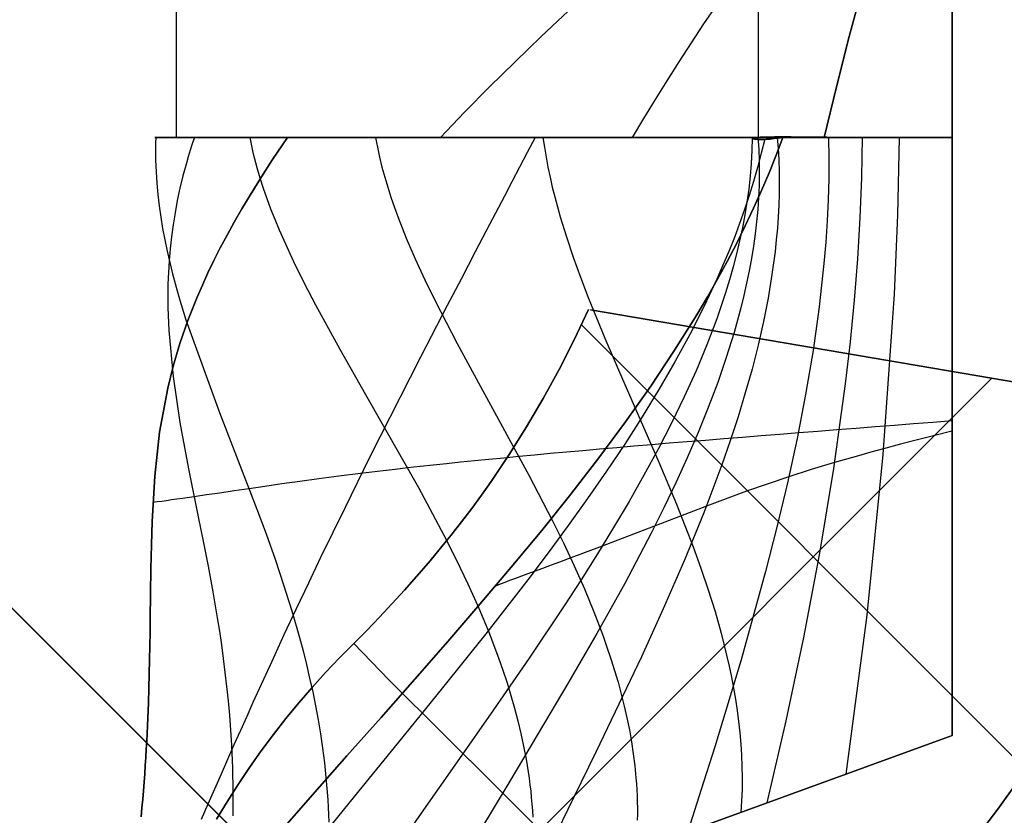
# Model space of a CAD drawing. Header units: millimetres. Extents: x -1030 to 192, y -442 to 180.
# Tile 5 of 256: x -1019.33 to -1016.86, y -417.38 to -415.39. Entities that reach past the tile are written whole.
import ezdxf

# ---------------------------------------------------------------- set-up
doc = ezdxf.new("R2010")
doc.units = ezdxf.units.MM
doc.header["$MEASUREMENT"] = 0
doc.layers.add('OVIDIO 120x60x72h', color=7, linetype='Continuous')

msp = doc.modelspace()

# ---------------------------------------------------------------- linework, layer by layer
at = {"layer": 'OVIDIO 120x60x72h'}
for points in [[(-1018.9396, -131.0046), (-1018.9396, -415.684)], [(-1017.4798, -131.0046), (-1017.4798, -415.6842)], [(-1016.9931, -131.0046), (-1016.9931, -415.684)], [(-1016.9931, -415.684), (-1016.9931, -131.0046)], [(-995.8984, -440.3181), (-1028.4247, -407.7919)], [(-1028.4247, -407.7919), (-995.8984, -440.3181)], [(-1001.3785, -434.838), (-1022.9446, -413.2719)], [(-1016.9931, -417.184), (-1016.9931, -415.684)], [(-1016.9931, -415.684), (-1016.9931, -417.184)], [(-1016.807, -417.2707), (-1017.9232, -416.1545)], [(-1016.8928, -416.2883), (-1018.0257, -417.4212)], [(-1016.9931, -417.184), (-1019.1115, -417.9551)], [(-1019.1115, -417.9551), (-1016.9931, -417.184)]]:
    msp.add_lwpolyline(points, dxfattribs=at)
at = {"layer": 'OVIDIO 120x60x72h', "extrusion": (1, 0, 0)}
for points in [[(-131.0046, 755.5783), (-415.684, 755.5783)], [(-415.684, 755.5783), (-131.0046, 755.5783)], [(-415.684, 755.5783), (-417.184, 755.5783)], [(-417.184, 755.5783), (-415.684, 755.5783)]]:
    msp.add_lwpolyline(points, dxfattribs=at)
at = {"layer": 'OVIDIO 120x60x72h', "extrusion": (0.881208, -0.265507, 0.391124)}
for points in [[(-647.4306, 970.5539), (-693.0503, 1029.7741)], [(-693.0503, 1029.7741), (-647.4306, 970.5539)]]:
    msp.add_lwpolyline(points, dxfattribs=at)
at = {"layer": 'OVIDIO 120x60x72h', "extrusion": (0.881185, -0.265561, 0.391139)}
for points in [[(-693.8279, 1029.2328), (-647.5076, 969.1146)], [(-647.5076, 969.1146), (-693.8279, 1029.2328)]]:
    msp.add_lwpolyline(points, dxfattribs=at)
at = {"layer": 'OVIDIO 120x60x72h', "extrusion": (0.000231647, 0.999885, 0.015188)}
for points in [[(1029.3823, 41.7442), (1018.3979, 761.8413)], [(1018.3979, 761.8413), (1029.3823, 41.7442)]]:
    msp.add_lwpolyline(points, dxfattribs=at)
at = {"layer": 'OVIDIO 120x60x72h', "extrusion": (-0.703976, 0.709897, 0.021523)}
for points in [[(1016.7974, 746.3661), (1016.8806, 28.6228), (1016.8893, 26.1756)], [(1016.8893, 26.1756), (1016.8806, 28.6228), (1016.7974, 746.3661)]]:
    msp.add_lwpolyline(points, dxfattribs=at)
at = {"layer": 'OVIDIO 120x60x72h', "extrusion": (0.000231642, 0.999884, 0.015217)}
for points in [[(1019.0141, 761.8683), (1029.9769, 41.778)], [(1017.5141, 761.8513), (1028.477, 41.7542)]]:
    msp.add_lwpolyline(points, dxfattribs=at)
at = {"layer": 'OVIDIO 120x60x72h', "extrusion": (0.999884, 0.000231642, -0.015217)}
for points in [[(-418.5163, 740.0064), (-407.5536, 19.9231)], [(-407.5536, 19.9231), (-418.5163, 740.0064)], [(-408.614, 19.9069), (-419.5767, 739.9903)], [(-419.5767, 739.9903), (-408.614, 19.9069)]]:
    msp.add_lwpolyline(points, dxfattribs=at)
at = {"layer": 'OVIDIO 120x60x72h', "extrusion": (0.881271, -0.26535, 0.391089)}
for points in [[(-691.9212, 1029.666), (-689.8059, 1026.9185)], [(-689.8059, 1026.9185), (-691.9212, 1029.666)]]:
    msp.add_lwpolyline(points, dxfattribs=at)
at = {"layer": 'OVIDIO 120x60x72h', "extrusion": (0.881275, -0.265352, 0.39108)}
msp.add_lwpolyline([(-689.8966, 1026.8444), (-691.8224, 1029.3458)], dxfattribs=at)
at = {"layer": 'OVIDIO 120x60x72h', "extrusion": (-0.276068, 0.12261, 0.953286)}
msp.add_lwpolyline([(792.345, -496.0767), (792.345, -497.5767)], dxfattribs=at)
at = {"layer": 'OVIDIO 120x60x72h', "extrusion": (-1.14478e-05, 1, -7.74097e-06)}
for points in [[(1018.6651, 753.9703), (1017.4225, 754.8105)], [(1017.4225, 754.8105), (1018.6651, 753.9703)]]:
    msp.add_lwpolyline(points, dxfattribs=at)
at = {"layer": 'OVIDIO 120x60x72h', "extrusion": (0, 1, 0)}
for points in [[(1018.2768, 753.5446), (1018.3042, 753.5679), (1018.3312, 753.5918), (1018.3577, 753.6162), (1018.3839, 753.641), (1018.4096, 753.6664), (1018.4349, 753.6922), (1018.4597, 753.7185), (1018.4841, 753.7452), (1018.5079, 753.7724), (1018.5313, 753.8), (1018.5541, 753.828), (1018.5764, 753.8563), (1018.5982, 753.8851), (1018.6195, 753.9142), (1018.6402, 753.9437), (1018.6603, 753.9735)], [(1018.6603, 753.9735), (1018.6402, 753.9437), (1018.6195, 753.9142), (1018.5982, 753.8851), (1018.5764, 753.8563), (1018.5541, 753.828), (1018.5313, 753.8), (1018.5079, 753.7724), (1018.4841, 753.7452), (1018.4597, 753.7185), (1018.4349, 753.6922), (1018.4096, 753.6664), (1018.3839, 753.641), (1018.3577, 753.6162), (1018.3312, 753.5918), (1018.3042, 753.5679), (1018.2768, 753.5446)], [(1018.3499, 753.6089), (1017.9158, 754.477)], [(1017.3141, 754.6949), (1018.2768, 753.5446)], [(1018.2768, 753.5446), (1017.3141, 754.6949)], [(1017.7756, 754.1435), (1018.1398, 754.3256)]]:
    msp.add_lwpolyline(points, dxfattribs=at)
at = {"layer": 'OVIDIO 120x60x72h', "extrusion": (8.62884e-05, 1, -9.90808e-05)}
for points in [[(1017.3819, 754.7726), (1017.3766, 754.7642), (1017.3711, 754.756), (1017.3654, 754.7479), (1017.3596, 754.7399), (1017.3536, 754.732), (1017.3475, 754.7242), (1017.3412, 754.7165), (1017.3348, 754.709), (1017.3282, 754.7016), (1017.3214, 754.6943), (1017.3145, 754.6872), (1017.3075, 754.6802), (1017.3004, 754.6733), (1017.2931, 754.6666), (1017.2857, 754.6601), (1017.2782, 754.6537)], [(1017.2782, 754.6537), (1017.2857, 754.6601), (1017.2931, 754.6666), (1017.3004, 754.6733), (1017.3075, 754.6802), (1017.3145, 754.6872), (1017.3214, 754.6943), (1017.3282, 754.7016), (1017.3348, 754.709), (1017.3412, 754.7165), (1017.3475, 754.7242), (1017.3536, 754.732), (1017.3596, 754.7399), (1017.3654, 754.7479), (1017.3711, 754.756), (1017.3766, 754.7642), (1017.3819, 754.7726)]]:
    msp.add_lwpolyline(points, dxfattribs=at)
at = {"layer": 'OVIDIO 120x60x72h', "extrusion": (-6.90177e-06, 1.1773e-06, 1)}
for points in [[(-1017.9003, -416.1164), (-1016.2998, -416.3894)], [(-1016.2998, -416.3894), (-1017.9003, -416.1164)]]:
    msp.add_lwpolyline(points, dxfattribs=at)
at = {"layer": 'OVIDIO 120x60x72h', "extrusion": (0.161494, 0.982777, -0.089824)}
msp.add_lwpolyline([(937.9559, 701.0146), (937.0926, 700.5427)], dxfattribs=at)
at = {"layer": 'OVIDIO 120x60x72h', "extrusion": (0.015219, -0.015219, 0.999768)}
msp.add_lwpolyline([(-1029.9083, -405.6737), (-1028.8476, -406.734)], dxfattribs=at)
at = {"layer": 'OVIDIO 120x60x72h', "extrusion": (-1.59187e-08, 0, 1)}
for points in [[(-1019.1111, -417.955), (-1016.9931, -417.184)], [(-1016.9931, -417.184), (-1019.1111, -417.955)]]:
    msp.add_lwpolyline(points, dxfattribs=at)
at = {"layer": 'OVIDIO 120x60x72h'}
for points in [[(-1018.2768, -415.684, 753.5446), (-1018.2162, -415.6208, 753.4959), (-1018.1538, -415.5575, 753.4495), (-1018.0896, -415.4943, 753.4057), (-1018.0238, -415.431, 753.3643), (-1017.9564, -415.3677, 753.3256), (-1017.8876, -415.3045, 753.2894)], [(-1017.8876, -415.3045, 753.2894), (-1017.9564, -415.3677, 753.3256), (-1018.0238, -415.431, 753.3643), (-1018.0896, -415.4943, 753.4057), (-1018.1538, -415.5575, 753.4495), (-1018.2162, -415.6208, 753.4959), (-1018.2768, -415.684, 753.5446)], [(-1017.5522, -415.3045, 753.9603), (-1017.5845, -415.3519, 753.9771), (-1017.6164, -415.3994, 753.9948), (-1017.6477, -415.4468, 754.0134), (-1017.6784, -415.4943, 754.0329), (-1017.7086, -415.5417, 754.0533), (-1017.7382, -415.5891, 754.0746), (-1017.7671, -415.6366, 754.0967), (-1017.7954, -415.684, 754.1197)], [(-1017.2167, -415.3045, 754.6311), (-1017.2508, -415.431, 754.6498), (-1017.2833, -415.5575, 754.6711), (-1017.3141, -415.684, 754.6949)], [(-1017.3141, -415.684, 754.6949), (-1017.2833, -415.5575, 754.6711), (-1017.2508, -415.431, 754.6498), (-1017.2167, -415.3045, 754.6311)], [(-1019.0278, -417.3882, 756.8963), (-1019.0258, -417.3661, 756.8804), (-1019.0239, -417.3443, 756.8638), (-1019.0222, -417.3227, 756.8466), (-1019.0206, -417.3015, 756.8289), (-1019.019, -417.2805, 756.8106), (-1019.0176, -417.2597, 756.7918), (-1019.0163, -417.2393, 756.7725), (-1019.0151, -417.219, 756.7526), (-1019.014, -417.1991, 756.7322), (-1019.013, -417.1793, 756.7113), (-1019.0112, -417.1406, 756.6681), (-1019.0096, -417.1027, 756.623), (-1019.0084, -417.0657, 756.5761), (-1019.0074, -417.0296, 756.5274), (-1019.0065, -416.9943, 756.4772), (-1019.0059, -416.9597, 756.4254), (-1019.0053, -416.9258, 756.3721), (-1019.0049, -416.8926, 756.3175), (-1019.0041, -416.8282, 756.2044), (-1019.0033, -416.766, 756.0869), (-1019.0021, -416.7057, 755.9655), (-1019.0003, -416.6471, 755.841), (-1018.9938, -416.5337, 755.5853), (-1018.9814, -416.4232, 755.3251), (-1018.9611, -416.3132, 755.066), (-1018.9471, -416.2576, 754.9384), (-1018.9304, -416.2011, 754.8131), (-1018.9105, -416.1436, 754.6908), (-1018.8993, -416.1143, 754.6309), (-1018.8872, -416.0847, 754.5721), (-1018.8742, -416.0546, 754.5143), (-1018.8602, -416.024, 754.4576), (-1018.8453, -415.9929, 754.4023), (-1018.8293, -415.9613, 754.3482), (-1018.8123, -415.9291, 754.2955), (-1018.7941, -415.8963, 754.2444), (-1018.7749, -415.8628, 754.1948), (-1018.7544, -415.8286, 754.1469), (-1018.7438, -415.8112, 754.1236), (-1018.7328, -415.7936, 754.1007), (-1018.7215, -415.7759, 754.0783), (-1018.7099, -415.7579, 754.0564), (-1018.698, -415.7398, 754.0349), (-1018.6858, -415.7214, 754.014), (-1018.6732, -415.7028, 753.9935), (-1018.6603, -415.684, 753.9735)], [(-1018.6603, -415.684, 753.9735), (-1018.6732, -415.7028, 753.9935), (-1018.6858, -415.7214, 754.014), (-1018.698, -415.7398, 754.0349), (-1018.7099, -415.7579, 754.0564), (-1018.7215, -415.7759, 754.0783), (-1018.7328, -415.7936, 754.1007), (-1018.7438, -415.8112, 754.1236), (-1018.7544, -415.8286, 754.1469), (-1018.7749, -415.8628, 754.1948), (-1018.7941, -415.8963, 754.2444), (-1018.8123, -415.9291, 754.2955), (-1018.8293, -415.9613, 754.3482), (-1018.8453, -415.9929, 754.4023), (-1018.8602, -416.024, 754.4576), (-1018.8742, -416.0546, 754.5143), (-1018.8872, -416.0847, 754.5721), (-1018.8993, -416.1143, 754.6309), (-1018.9105, -416.1436, 754.6908), (-1018.9304, -416.2011, 754.8131), (-1018.9471, -416.2576, 754.9384), (-1018.9611, -416.3132, 755.066), (-1018.9814, -416.4232, 755.3251), (-1018.9938, -416.5337, 755.5853), (-1019.0003, -416.6471, 755.841), (-1019.0021, -416.7057, 755.9655), (-1019.0033, -416.766, 756.0869), (-1019.0041, -416.8282, 756.2044), (-1019.0049, -416.8926, 756.3175), (-1019.0053, -416.9258, 756.3721), (-1019.0059, -416.9597, 756.4254), (-1019.0065, -416.9943, 756.4772), (-1019.0074, -417.0296, 756.5274), (-1019.0084, -417.0657, 756.5761), (-1019.0096, -417.1027, 756.623), (-1019.0112, -417.1406, 756.6681), (-1019.013, -417.1793, 756.7113), (-1019.014, -417.1991, 756.7322), (-1019.0151, -417.219, 756.7526), (-1019.0163, -417.2393, 756.7725), (-1019.0176, -417.2597, 756.7918), (-1019.019, -417.2805, 756.8106), (-1019.0206, -417.3015, 756.8289), (-1019.0222, -417.3227, 756.8466), (-1019.0239, -417.3443, 756.8638), (-1019.0258, -417.3661, 756.8804), (-1019.0278, -417.3882, 756.8963)], [(-1018.6603, -415.684, 753.9735), (-1018.68, -415.684, 754.0038), (-1018.6992, -415.684, 754.0345), (-1018.7178, -415.684, 754.0656), (-1018.7359, -415.684, 754.0972), (-1018.7535, -415.684, 754.1291), (-1018.7706, -415.684, 754.1613), (-1018.787, -415.684, 754.194), (-1018.8029, -415.684, 754.227), (-1018.8182, -415.684, 754.2603), (-1018.8329, -415.684, 754.2939), (-1018.847, -415.684, 754.3279), (-1018.8605, -415.684, 754.3621), (-1018.8734, -415.684, 754.3965), (-1018.8856, -415.684, 754.4313), (-1018.8972, -415.684, 754.4662), (-1018.9081, -415.684, 754.5014), (-1018.9184, -415.684, 754.5368), (-1018.9281, -415.684, 754.5723), (-1018.9371, -415.684, 754.608), (-1018.9454, -415.684, 754.6439), (-1018.953, -415.684, 754.6798), (-1018.96, -415.684, 754.7159), (-1018.9664, -415.684, 754.7521), (-1018.972, -415.684, 754.7883), (-1018.977, -415.684, 754.8246), (-1018.9813, -415.684, 754.8609), (-1018.9849, -415.684, 754.8972), (-1018.9879, -415.684, 754.9335), (-1018.9902, -415.684, 754.9698), (-1018.9918, -415.684, 755.006), (-1018.9928, -415.684, 755.0422), (-1018.9931, -415.684, 755.0783), (-1018.9926, -415.684, 755.1227), (-1018.9912, -415.684, 755.1675), (-1018.9886, -415.684, 755.2126), (-1018.9851, -415.684, 755.258), (-1018.9804, -415.684, 755.3037), (-1018.9746, -415.684, 755.3497), (-1018.9678, -415.684, 755.3959), (-1018.9598, -415.684, 755.4422), (-1018.9506, -415.684, 755.4887), (-1018.9402, -415.684, 755.5353), (-1018.9287, -415.684, 755.582), (-1018.9159, -415.684, 755.6286), (-1018.902, -415.684, 755.6752), (-1018.8868, -415.684, 755.7218), (-1018.8704, -415.684, 755.7682), (-1018.8527, -415.684, 755.8145), (-1018.8338, -415.684, 755.8605), (-1018.8137, -415.684, 755.9063), (-1018.7923, -415.684, 755.9518), (-1018.7697, -415.684, 755.9969), (-1018.7459, -415.684, 756.0416), (-1018.7208, -415.684, 756.0858), (-1018.6946, -415.684, 756.1296), (-1018.6671, -415.684, 756.1727), (-1018.6385, -415.684, 756.2153), (-1018.6088, -415.684, 756.2572), (-1018.5779, -415.684, 756.2984), (-1018.5458, -415.684, 756.3389), (-1018.5128, -415.684, 756.3786), (-1018.4786, -415.684, 756.4174), (-1018.4435, -415.684, 756.4554), (-1018.4074, -415.684, 756.4925), (-1018.3703, -415.684, 756.5286), (-1018.3323, -415.684, 756.5638), (-1018.2934, -415.684, 756.5979), (-1018.2537, -415.684, 756.631), (-1018.2133, -415.684, 756.663), (-1018.172, -415.684, 756.6939), (-1018.1301, -415.684, 756.7237), (-1018.0876, -415.684, 756.7523), (-1018.0444, -415.684, 756.7797), (-1018.0007, -415.684, 756.806), (-1017.9564, -415.684, 756.831), (-1017.9117, -415.684, 756.8549), (-1017.8666, -415.684, 756.8775), (-1017.8212, -415.684, 756.8988), (-1017.7754, -415.684, 756.919), (-1017.7293, -415.684, 756.9379), (-1017.6831, -415.684, 756.9555), (-1017.6366, -415.684, 756.972), (-1017.5901, -415.684, 756.9871), (-1017.5435, -415.684, 757.0011), (-1017.4968, -415.684, 757.0138), (-1017.4502, -415.684, 757.0254), (-1017.4036, -415.684, 757.0357), (-1017.3571, -415.684, 757.0449), (-1017.3107, -415.684, 757.0529), (-1017.2645, -415.684, 757.0598), (-1017.2186, -415.684, 757.0656), (-1017.1729, -415.684, 757.0702), (-1017.1274, -415.684, 757.0738), (-1017.0823, -415.684, 757.0763), (-1017.0375, -415.684, 757.0778), (-1016.9931, -415.684, 757.0783)], [(-1018.991, -415.684, 754.9859), (-1018.9915, -415.6984, 754.9984), (-1018.9917, -415.7127, 755.0113), (-1018.9917, -415.7271, 755.0246), (-1018.9915, -415.7414, 755.0382), (-1018.9905, -415.77, 755.0664), (-1018.9887, -415.7986, 755.096), (-1018.9861, -415.8271, 755.1269), (-1018.9828, -415.8556, 755.1591), (-1018.9788, -415.8841, 755.1923), (-1018.9741, -415.9126, 755.2267), (-1018.9627, -415.9695, 755.2986), (-1018.949, -416.0266, 755.3742), (-1018.9332, -416.0838, 755.453), (-1018.9156, -416.1412, 755.5346), (-1018.8315, -416.3743, 755.879), (-1018.7376, -416.6163, 756.2292), (-1018.7144, -416.6787, 756.3141), (-1018.6919, -416.7421, 756.397), (-1018.6703, -416.8064, 756.4774), (-1018.6497, -416.8717, 756.5549), (-1018.6306, -416.9382, 756.6288), (-1018.6216, -416.9718, 756.6644), (-1018.6131, -417.0058, 756.6989), (-1018.605, -417.0401, 756.7323), (-1018.5974, -417.0747, 756.7645), (-1018.5904, -417.1096, 756.7955), (-1018.5839, -417.1449, 756.8253), (-1018.578, -417.1805, 756.8537), (-1018.5727, -417.2164, 756.8807), (-1018.5681, -417.2528, 756.9062), (-1018.5661, -417.2711, 756.9184), (-1018.5642, -417.2895, 756.9302), (-1018.5625, -417.308, 756.9417), (-1018.561, -417.3266, 756.9527), (-1018.5596, -417.3453, 756.9633), (-1018.5585, -417.3641, 756.9735), (-1018.5576, -417.3829, 756.9833), (-1018.5568, -417.4019, 756.9926)], [(-1016.9931, -415.684, 757.0783), (-1017.0268, -415.684, 757.078), (-1017.0605, -415.684, 757.0771), (-1017.0941, -415.684, 757.0756), (-1017.1276, -415.684, 757.0734), (-1017.1611, -415.684, 757.0707), (-1017.1946, -415.684, 757.0674), (-1017.228, -415.684, 757.0635), (-1017.2613, -415.684, 757.059), (-1017.3276, -415.684, 757.0483), (-1017.3936, -415.684, 757.0353), (-1017.459, -415.684, 757.0201), (-1017.5239, -415.684, 757.0027), (-1017.5883, -415.684, 756.9831), (-1017.6519, -415.684, 756.9614), (-1017.7149, -415.684, 756.9377), (-1017.777, -415.684, 756.9118), (-1017.8383, -415.684, 756.884), (-1017.8987, -415.684, 756.8542), (-1017.9581, -415.684, 756.8225), (-1018.0164, -415.684, 756.7889), (-1018.0737, -415.684, 756.7534), (-1018.1297, -415.684, 756.7161), (-1018.1846, -415.684, 756.677), (-1018.2381, -415.684, 756.6362), (-1018.2902, -415.684, 756.5937), (-1018.3409, -415.684, 756.5495), (-1018.3901, -415.684, 756.5037), (-1018.4378, -415.684, 756.4563), (-1018.4838, -415.684, 756.4073), (-1018.5282, -415.684, 756.3569), (-1018.5708, -415.684, 756.3049), (-1018.6115, -415.684, 756.2516), (-1018.6312, -415.684, 756.2244), (-1018.6504, -415.684, 756.1968), (-1018.6692, -415.684, 756.1689), (-1018.6874, -415.684, 756.1407), (-1018.7051, -415.684, 756.1121), (-1018.7223, -415.684, 756.0832), (-1018.739, -415.684, 756.054), (-1018.7552, -415.684, 756.0245), (-1018.7708, -415.684, 755.9947), (-1018.7859, -415.684, 755.9646), (-1018.8004, -415.684, 755.9342), (-1018.8144, -415.684, 755.9037), (-1018.8278, -415.684, 755.8729), (-1018.8407, -415.684, 755.8418), (-1018.8648, -415.684, 755.7791), (-1018.8867, -415.684, 755.7156), (-1018.9064, -415.684, 755.6514), (-1018.9239, -415.684, 755.5865), (-1018.9393, -415.684, 755.5211), (-1018.9525, -415.684, 755.4552), (-1018.9635, -415.684, 755.3889), (-1018.9723, -415.684, 755.3222), (-1018.9789, -415.684, 755.2552), (-1018.9834, -415.684, 755.1881), (-1018.9857, -415.684, 755.1208), (-1018.9858, -415.684, 755.0535), (-1018.9838, -415.684, 754.9862), (-1018.9797, -415.684, 754.919), (-1018.9733, -415.684, 754.852), (-1018.9649, -415.684, 754.7852), (-1018.9542, -415.684, 754.7188), (-1018.9415, -415.684, 754.6527), (-1018.9266, -415.684, 754.5871), (-1018.9095, -415.684, 754.5221), (-1018.8903, -415.684, 754.4577), (-1018.869, -415.684, 754.394), (-1018.8456, -415.684, 754.331), (-1018.82, -415.684, 754.2689), (-1018.7923, -415.684, 754.2077), (-1018.7777, -415.684, 754.1775), (-1018.7625, -415.684, 754.1475), (-1018.7468, -415.684, 754.1178), (-1018.7305, -415.684, 754.0883), (-1018.7138, -415.684, 754.0592), (-1018.6965, -415.684, 754.0303), (-1018.6787, -415.684, 754.0018), (-1018.6603, -415.684, 753.9735)], [(-1018.8943, -415.684, 754.4573), (-1018.8997, -415.7003, 754.4744), (-1018.9048, -415.7164, 754.492), (-1018.9097, -415.7324, 754.5099), (-1018.9143, -415.7484, 754.5283), (-1018.9229, -415.78, 754.5662), (-1018.9304, -415.8113, 754.6057), (-1018.9371, -415.8423, 754.6465), (-1018.9428, -415.873, 754.6888), (-1018.9477, -415.9034, 754.7323), (-1018.9518, -415.9336, 754.7771), (-1018.9551, -415.9635, 754.823), (-1018.9576, -415.9932, 754.8701), (-1018.9605, -416.0521, 754.9671), (-1018.9607, -416.1104, 755.0677), (-1018.9585, -416.1683, 755.1712), (-1018.9478, -416.2834, 755.3849), (-1018.9306, -416.3988, 755.6037), (-1018.9089, -416.5157, 755.823), (-1018.8847, -416.6356, 756.0384), (-1018.8723, -416.6971, 756.1432), (-1018.86, -416.7597, 756.2453), (-1018.8481, -416.8238, 756.3442), (-1018.8369, -416.8894, 756.4393), (-1018.8316, -416.9229, 756.4852), (-1018.8266, -416.9568, 756.53), (-1018.8219, -416.9911, 756.5735), (-1018.8175, -417.026, 756.6157), (-1018.8134, -417.0614, 756.6566), (-1018.8097, -417.0973, 756.696), (-1018.8065, -417.1337, 756.7339), (-1018.8037, -417.1708, 756.7702), (-1018.8014, -417.2084, 756.8049), (-1018.8004, -417.2275, 756.8216), (-1018.7996, -417.2467, 756.8378), (-1018.7989, -417.266, 756.8536), (-1018.7984, -417.2856, 756.869), (-1018.7979, -417.3053, 756.8839), (-1018.7977, -417.3251, 756.8983), (-1018.7976, -417.3451, 756.9122), (-1018.7976, -417.3653, 756.9256), (-1018.7978, -417.3857, 756.9385)], [(-1018.0392, -415.684, 754.3936), (-1018.0589, -415.7216, 754.4247), (-1018.0783, -415.7586, 754.4567), (-1018.0975, -415.7952, 754.4895), (-1018.1164, -415.8313, 754.523), (-1018.1536, -415.9022, 754.5924), (-1018.1898, -415.9714, 754.6644), (-1018.2251, -416.0392, 754.7386), (-1018.2597, -416.1057, 754.8148), (-1018.3267, -416.2354, 754.9715), (-1018.4545, -416.4872, 755.2928), (-1018.5163, -416.612, 755.4517), (-1018.5775, -416.738, 755.6058), (-1018.6081, -416.8018, 755.6801), (-1018.6387, -416.8665, 755.7522), (-1018.6694, -416.9321, 755.8216), (-1018.7003, -416.9989, 755.8881), (-1018.7159, -417.0328, 755.9202), (-1018.7315, -417.067, 755.9513), (-1018.7472, -417.1017, 755.9816), (-1018.763, -417.1367, 756.0109), (-1018.7789, -417.1721, 756.0391), (-1018.7949, -417.208, 756.0664), (-1018.811, -417.2444, 756.0925), (-1018.8273, -417.2812, 756.1175), (-1018.8437, -417.3186, 756.1414), (-1018.8602, -417.3564, 756.164), (-1018.8769, -417.3949, 756.1853)], [(-1018.7552, -415.684, 756.0245), (-1018.7527, -415.6965, 756.029), (-1018.7501, -415.7091, 756.0337), (-1018.7472, -415.7217, 756.0387), (-1018.7441, -415.7343, 756.0439), (-1018.7408, -415.747, 756.0493), (-1018.7373, -415.7597, 756.055), (-1018.7298, -415.7853, 756.067), (-1018.7215, -415.811, 756.0798), (-1018.7125, -415.8369, 756.0935), (-1018.7029, -415.8629, 756.108), (-1018.6926, -415.8891, 756.1232), (-1018.6816, -415.9155, 756.1391), (-1018.6701, -415.942, 756.1557), (-1018.6454, -415.9955, 756.1908), (-1018.6188, -416.0496, 756.2282), (-1018.5904, -416.1043, 756.2677), (-1018.5296, -416.2154, 756.3514), (-1018.4649, -416.3288, 756.4397), (-1018.3322, -416.5621, 756.6212), (-1018.2682, -416.6819, 756.7098), (-1018.2377, -416.7424, 756.7526), (-1018.2084, -416.8035, 756.7939), (-1018.1808, -416.865, 756.8336), (-1018.1549, -416.927, 756.8714), (-1018.1428, -416.9582, 756.8894), (-1018.1312, -416.9895, 756.9069), (-1018.1202, -417.0208, 756.9237), (-1018.1097, -417.0523, 756.9398), (-1018.1, -417.0839, 756.9553), (-1018.0909, -417.1156, 756.97), (-1018.0825, -417.1474, 756.9839), (-1018.0748, -417.1793, 756.997), (-1018.068, -417.2113, 757.0093), (-1018.0619, -417.2434, 757.0207), (-1018.0592, -417.2595, 757.026), (-1018.0566, -417.2756, 757.0311), (-1018.0543, -417.2917, 757.036), (-1018.0523, -417.3079, 757.0407), (-1018.0504, -417.324, 757.045), (-1018.0488, -417.3402, 757.0492), (-1018.0474, -417.3565, 757.0531), (-1018.0462, -417.3727, 757.0567), (-1018.0453, -417.389, 757.0601)], [(-1018.6848, -417.4325, 755.5334), (-1018.5978, -417.3333, 755.5146), (-1018.5113, -417.2354, 755.4929), (-1018.4256, -417.1388, 755.4685), (-1018.3412, -417.0433, 755.4415), (-1018.2585, -416.9488, 755.4121), (-1018.1777, -416.8552, 755.3804), (-1018.099, -416.7624, 755.3465), (-1018.0228, -416.6703, 755.3105), (-1017.9494, -416.5789, 755.2726), (-1017.8791, -416.4881, 755.2329), (-1017.8121, -416.3977, 755.1916), (-1017.7487, -416.3078, 755.1487), (-1017.6891, -416.2181, 755.1044), (-1017.6334, -416.1287, 755.0587), (-1017.607, -416.0841, 755.0354), (-1017.5817, -416.0396, 755.0118), (-1017.5574, -415.9951, 754.9879), (-1017.5341, -415.9506, 754.9638), (-1017.512, -415.9061, 754.9393), (-1017.4909, -415.8617, 754.9147), (-1017.4709, -415.8173, 754.8898), (-1017.4521, -415.7728, 754.8646), (-1017.4343, -415.7284, 754.8393), (-1017.4178, -415.684, 754.8138)], [(-1017.4178, -415.684, 754.8138), (-1017.4343, -415.7284, 754.8393), (-1017.4521, -415.7728, 754.8646), (-1017.4709, -415.8173, 754.8898), (-1017.4909, -415.8617, 754.9147), (-1017.512, -415.9061, 754.9393), (-1017.5341, -415.9506, 754.9638), (-1017.5574, -415.9951, 754.9879), (-1017.5817, -416.0396, 755.0118), (-1017.607, -416.0841, 755.0354), (-1017.6334, -416.1287, 755.0587), (-1017.6891, -416.2181, 755.1044), (-1017.7487, -416.3078, 755.1487), (-1017.8121, -416.3977, 755.1916), (-1017.8791, -416.4881, 755.2329), (-1017.9494, -416.5789, 755.2726), (-1018.0228, -416.6703, 755.3105), (-1018.099, -416.7624, 755.3465), (-1018.1777, -416.8552, 755.3804), (-1018.2585, -416.9488, 755.4121), (-1018.3412, -417.0433, 755.4415), (-1018.4256, -417.1388, 755.4685), (-1018.5113, -417.2354, 755.4929), (-1018.5978, -417.3333, 755.5146), (-1018.6848, -417.4325, 755.5334)], [(-1017.4632, -415.6882, 754.9045), (-1017.4717, -415.7237, 754.9253), (-1017.4809, -415.7591, 754.9458), (-1017.491, -415.7944, 754.9659), (-1017.5019, -415.8296, 754.9857), (-1017.5135, -415.8648, 755.0052), (-1017.526, -415.8999, 755.0243), (-1017.5392, -415.9349, 755.0432), (-1017.5531, -415.9699, 755.0617), (-1017.5678, -416.0047, 755.0799), (-1017.5831, -416.0396, 755.0977), (-1017.6158, -416.109, 755.1325), (-1017.651, -416.1783, 755.166), (-1017.6887, -416.2473, 755.1982), (-1017.7285, -416.3161, 755.2291), (-1017.7705, -416.3847, 755.2587), (-1017.8144, -416.4532, 755.287), (-1017.8601, -416.5216, 755.3139), (-1017.9074, -416.5898, 755.3396), (-1017.9563, -416.6579, 755.364), (-1018.0064, -416.7259, 755.3871), (-1018.0577, -416.7938, 755.4089), (-1018.1101, -416.8617, 755.4293), (-1018.1633, -416.9295, 755.4485), (-1018.2718, -417.0651, 755.4829), (-1018.382, -417.2007, 755.512), (-1018.4927, -417.3364, 755.5358), (-1018.6025, -417.4725, 755.5544)], [(-1018.4397, -415.684, 756.4595), (-1018.4374, -415.6964, 756.4618), (-1018.435, -415.7088, 756.4642), (-1018.4296, -415.7336, 756.4696), (-1018.4235, -415.7586, 756.4755), (-1018.4167, -415.7837, 756.4821), (-1018.4092, -415.8089, 756.4891), (-1018.401, -415.8343, 756.4967), (-1018.3923, -415.8597, 756.5048), (-1018.3829, -415.8853, 756.5133), (-1018.373, -415.9109, 756.5223), (-1018.3626, -415.9367, 756.5318), (-1018.3402, -415.9886, 756.5518), (-1018.316, -416.041, 756.5734), (-1018.2903, -416.0938, 756.5962), (-1018.2351, -416.2006, 756.6451), (-1018.1762, -416.3091, 756.697), (-1018.0551, -416.5309, 756.8045), (-1017.9963, -416.644, 756.8573), (-1017.9682, -416.7011, 756.8828), (-1017.9412, -416.7586, 756.9075), (-1017.9156, -416.8164, 756.9313), (-1017.8915, -416.8745, 756.9539), (-1017.8693, -416.933, 756.9752), (-1017.8589, -416.9624, 756.9853), (-1017.849, -416.9918, 756.995), (-1017.8398, -417.0213, 757.0042), (-1017.8311, -417.0509, 757.0131), (-1017.823, -417.0806, 757.0214), (-1017.8156, -417.1104, 757.0293), (-1017.8089, -417.1402, 757.0367), (-1017.8028, -417.1701, 757.0436), (-1017.7975, -417.2001, 757.0499), (-1017.793, -417.2301, 757.0556), (-1017.7892, -417.2603, 757.0607), (-1017.7863, -417.2905, 757.0653), (-1017.7851, -417.3056, 757.0673), (-1017.7842, -417.3207, 757.0692), (-1017.7835, -417.3359, 757.0709), (-1017.783, -417.3511, 757.0724), (-1017.7827, -417.3663, 757.0738), (-1017.7827, -417.3815, 757.0749), (-1017.7829, -417.3967, 757.076)], [(-1017.4942, -415.6847, 755.0657), (-1017.4951, -415.7169, 755.081), (-1017.4969, -415.7491, 755.0961), (-1017.4996, -415.7814, 755.111), (-1017.5032, -415.8137, 755.1257), (-1017.5077, -415.8461, 755.1401), (-1017.513, -415.8784, 755.1544), (-1017.5191, -415.9109, 755.1684), (-1017.5261, -415.9433, 755.1822), (-1017.5338, -415.9758, 755.1958), (-1017.5423, -416.0084, 755.2091), (-1017.5515, -416.0409, 755.2223), (-1017.5615, -416.0735, 755.2352), (-1017.5722, -416.1061, 755.2479), (-1017.5835, -416.1387, 755.2604), (-1017.5956, -416.1714, 755.2726), (-1017.6082, -416.2041, 755.2846), (-1017.6354, -416.2695, 755.308), (-1017.665, -416.3349, 755.3304), (-1017.6967, -416.4005, 755.3519), (-1017.7305, -416.466, 755.3725), (-1017.7661, -416.5316, 755.3922), (-1017.8034, -416.5972, 755.4109), (-1017.8423, -416.6627, 755.4286), (-1017.8826, -416.7283, 755.4454), (-1017.924, -416.7938, 755.4613), (-1017.9665, -416.8592, 755.4761), (-1018.0541, -416.99, 755.5029), (-1018.144, -417.1203, 755.5257), (-1018.2349, -417.2502, 755.5445), (-1018.3255, -417.3795, 755.5592), (-1018.4146, -417.5081, 755.5698)], [(-1017.4801, -415.6839, 755.1972), (-1017.4781, -415.7138, 755.2068), (-1017.477, -415.7439, 755.2163), (-1017.4768, -415.7741, 755.2257), (-1017.4773, -415.8043, 755.2351), (-1017.4786, -415.8347, 755.2445), (-1017.4807, -415.8651, 755.2538), (-1017.4836, -415.8956, 755.263), (-1017.4871, -415.9262, 755.2721), (-1017.4914, -415.9569, 755.2812), (-1017.4964, -415.9877, 755.2903), (-1017.5021, -416.0185, 755.2992), (-1017.5085, -416.0494, 755.3081), (-1017.5155, -416.0804, 755.3169), (-1017.5231, -416.1114, 755.3256), (-1017.5401, -416.1736, 755.3428), (-1017.5595, -416.2361, 755.3596), (-1017.5811, -416.2987, 755.376), (-1017.6046, -416.3615, 755.3919), (-1017.6301, -416.4244, 755.4074), (-1017.6573, -416.4874, 755.4224), (-1017.6861, -416.5504, 755.4369), (-1017.7163, -416.6135, 755.4508), (-1017.7479, -416.6767, 755.4642), (-1017.8145, -416.8028, 755.4892), (-1017.8847, -416.9288, 755.5115), (-1017.9573, -417.0542, 755.531), (-1018.0313, -417.1789, 755.5474), (-1018.1055, -417.3027, 755.5606), (-1018.1788, -417.4254, 755.5703)], [(-1018.0197, -415.684, 756.7947), (-1018.0161, -415.7088, 756.7969), (-1018.0118, -415.7337, 756.7993), (-1018.0071, -415.7585, 756.802), (-1018.0018, -415.7834, 756.805), (-1017.9961, -415.8084, 756.8082), (-1017.9898, -415.8333, 756.8117), (-1017.976, -415.8834, 756.8192), (-1017.9605, -415.9336, 756.8277), (-1017.9436, -415.984, 756.8368), (-1017.9253, -416.0345, 756.8467), (-1017.9058, -416.0853, 756.8571), (-1017.8641, -416.1873, 756.8795), (-1017.8198, -416.2901, 756.9033), (-1017.7284, -416.4985, 756.9526), (-1017.6841, -416.6041, 756.9768), (-1017.6424, -416.7108, 756.9999), (-1017.623, -416.7646, 757.0108), (-1017.6047, -416.8187, 757.0212), (-1017.5878, -416.873, 757.0309), (-1017.5724, -416.9277, 757.04), (-1017.5586, -416.9826, 757.0483), (-1017.5524, -417.0102, 757.0522), (-1017.5466, -417.0379, 757.0558), (-1017.5414, -417.0657, 757.0592), (-1017.5367, -417.0935, 757.0623), (-1017.5325, -417.1215, 757.0652), (-1017.5289, -417.1495, 757.0679), (-1017.5259, -417.1776, 757.0702), (-1017.5234, -417.2058, 757.0723), (-1017.5216, -417.234, 757.0741), (-1017.5205, -417.2624, 757.0756), (-1017.52, -417.2908, 757.0768), (-1017.5201, -417.3194, 757.0776), (-1017.521, -417.348, 757.0781), (-1017.5227, -417.3767, 757.0783)], [(-1017.4316, -415.6839, 755.3208), (-1017.4295, -415.712, 755.3254), (-1017.4279, -415.7402, 755.33), (-1017.427, -415.7685, 755.3347), (-1017.4267, -415.7969, 755.3395), (-1017.427, -415.8255, 755.3444), (-1017.4279, -415.8541, 755.3493), (-1017.4293, -415.8829, 755.3543), (-1017.4314, -415.9118, 755.3594), (-1017.434, -415.9407, 755.3645), (-1017.4371, -415.9698, 755.3697), (-1017.4449, -416.0282, 755.3802), (-1017.4546, -416.087, 755.3908), (-1017.4663, -416.1461, 755.4015), (-1017.4798, -416.2054, 755.4122), (-1017.495, -416.265, 755.423), (-1017.5118, -416.3248, 755.4337), (-1017.5301, -416.3848, 755.4444), (-1017.5497, -416.4449, 755.455), (-1017.5707, -416.5051, 755.4653), (-1017.6161, -416.6257, 755.4855), (-1017.6654, -416.7464, 755.5045), (-1017.7179, -416.8668, 755.5221), (-1017.7727, -416.9867, 755.5379), (-1017.829, -417.1059, 755.5515), (-1017.8861, -417.2241, 755.5628), (-1017.9431, -417.341, 755.5712), (-1017.9991, -417.4564, 755.5765)], [(-1017.3029, -415.684, 755.4716), (-1017.3021, -415.7357, 755.4729), (-1017.3025, -415.7879, 755.4747), (-1017.304, -415.8405, 755.4769), (-1017.3065, -415.8935, 755.4795), (-1017.3101, -415.9469, 755.4824), (-1017.3146, -416.0007, 755.4857), (-1017.3265, -416.1091, 755.4931), (-1017.3419, -416.2185, 755.5014), (-1017.3605, -416.3288, 755.5104), (-1017.382, -416.4396, 755.5198), (-1017.4061, -416.5508, 755.5293), (-1017.4325, -416.6621, 755.5386), (-1017.4609, -416.7733, 755.5476), (-1017.5224, -416.9945, 755.5632), (-1017.5884, -417.2124, 755.5742), (-1017.6222, -417.3197, 755.5772), (-1017.6563, -417.4254, 755.5783)], [(-1017.4178, -415.684, 754.8138), (-1017.4235, -415.6848, 754.8233), (-1017.4291, -415.6856, 754.833), (-1017.4345, -415.6863, 754.8429), (-1017.4397, -415.687, 754.853), (-1017.4447, -415.6875, 754.8632), (-1017.4494, -415.688, 754.8737), (-1017.454, -415.6884, 754.8843), (-1017.4583, -415.6887, 754.8951), (-1017.4624, -415.6889, 754.9061), (-1017.4663, -415.689, 754.9172), (-1017.47, -415.6891, 754.9285), (-1017.4734, -415.6891, 754.9399), (-1017.4766, -415.689, 754.9515), (-1017.4795, -415.6889, 754.9632), (-1017.4822, -415.6888, 754.975), (-1017.4847, -415.6886, 754.987), (-1017.4869, -415.6884, 754.9992), (-1017.4889, -415.6881, 755.0115), (-1017.4905, -415.6879, 755.0239), (-1017.4918, -415.6876, 755.0365), (-1017.4928, -415.6872, 755.0492), (-1017.4935, -415.6868, 755.0621), (-1017.4938, -415.6864, 755.0752), (-1017.4937, -415.6859, 755.0885), (-1017.493, -415.6856, 755.1045), (-1017.4919, -415.6852, 755.1204), (-1017.4902, -415.6849, 755.1363), (-1017.488, -415.6847, 755.1522), (-1017.4853, -415.6844, 755.168), (-1017.4821, -415.6842, 755.1837), (-1017.4784, -415.6839, 755.1994), (-1017.4742, -415.6837, 755.215), (-1017.4695, -415.6835, 755.2304), (-1017.4643, -415.6834, 755.2457), (-1017.4587, -415.6832, 755.2608), (-1017.4525, -415.6831, 755.2758), (-1017.4459, -415.683, 755.2905), (-1017.4388, -415.6829, 755.305), (-1017.4312, -415.6829, 755.3193), (-1017.4232, -415.6828, 755.3334), (-1017.4147, -415.6828, 755.3471), (-1017.4058, -415.6829, 755.3606), (-1017.3964, -415.6829, 755.3738), (-1017.3866, -415.683, 755.3867), (-1017.3764, -415.6831, 755.3992), (-1017.3659, -415.6832, 755.4114), (-1017.3549, -415.6833, 755.4233), (-1017.3435, -415.6834, 755.4348), (-1017.3318, -415.6835, 755.446), (-1017.3197, -415.6837, 755.4568), (-1017.3073, -415.6838, 755.4671), (-1017.2946, -415.6839, 755.4771), (-1017.2816, -415.684, 755.4867), (-1017.2682, -415.6841, 755.4958), (-1017.2546, -415.6842, 755.5045), (-1017.2407, -415.6843, 755.5127), (-1017.2265, -415.6844, 755.5205), (-1017.2121, -415.6844, 755.5278), (-1017.1974, -415.6845, 755.5346), (-1017.1825, -415.6845, 755.541), (-1017.1674, -415.6845, 755.5469), (-1017.1522, -415.6845, 755.5522), (-1017.1368, -415.6845, 755.5571), (-1017.1212, -415.6845, 755.5615), (-1017.1055, -415.6844, 755.5654), (-1017.0896, -415.6844, 755.5688), (-1017.0737, -415.6843, 755.5717), (-1017.0577, -415.6843, 755.5741), (-1017.0416, -415.6842, 755.5759), (-1017.0255, -415.6842, 755.5772), (-1017.0093, -415.6841, 755.578), (-1016.9931, -415.684, 755.5783)], [(-1016.9931, -415.684, 755.5783), (-1017.0093, -415.6841, 755.578), (-1017.0255, -415.6842, 755.5772), (-1017.0416, -415.6842, 755.5759), (-1017.0577, -415.6843, 755.5741), (-1017.0737, -415.6843, 755.5717), (-1017.0896, -415.6844, 755.5688), (-1017.1055, -415.6844, 755.5654), (-1017.1212, -415.6845, 755.5615), (-1017.1368, -415.6845, 755.5571), (-1017.1522, -415.6845, 755.5522), (-1017.1674, -415.6845, 755.5469), (-1017.1825, -415.6845, 755.541), (-1017.1974, -415.6845, 755.5346), (-1017.2121, -415.6844, 755.5278), (-1017.2265, -415.6844, 755.5205), (-1017.2407, -415.6843, 755.5127), (-1017.2546, -415.6842, 755.5045), (-1017.2682, -415.6841, 755.4958), (-1017.2816, -415.684, 755.4867), (-1017.2946, -415.6839, 755.4771), (-1017.3073, -415.6838, 755.4671), (-1017.3197, -415.6837, 755.4568), (-1017.3318, -415.6835, 755.446), (-1017.3435, -415.6834, 755.4348), (-1017.3549, -415.6833, 755.4233), (-1017.3659, -415.6832, 755.4114), (-1017.3764, -415.6831, 755.3992), (-1017.3866, -415.683, 755.3867), (-1017.3964, -415.6829, 755.3738), (-1017.4058, -415.6829, 755.3606), (-1017.4147, -415.6828, 755.3471), (-1017.4232, -415.6828, 755.3334), (-1017.4312, -415.6829, 755.3193), (-1017.4388, -415.6829, 755.305), (-1017.4459, -415.683, 755.2905), (-1017.4525, -415.6831, 755.2758), (-1017.4587, -415.6832, 755.2608), (-1017.4643, -415.6834, 755.2457), (-1017.4695, -415.6835, 755.2304), (-1017.4742, -415.6837, 755.215), (-1017.4784, -415.6839, 755.1994), (-1017.4821, -415.6842, 755.1837), (-1017.4853, -415.6844, 755.168), (-1017.488, -415.6847, 755.1522), (-1017.4902, -415.6849, 755.1363), (-1017.4919, -415.6852, 755.1204), (-1017.493, -415.6856, 755.1045), (-1017.4937, -415.6859, 755.0885), (-1017.4938, -415.6864, 755.0752), (-1017.4935, -415.6868, 755.0621), (-1017.4928, -415.6872, 755.0492), (-1017.4918, -415.6876, 755.0365), (-1017.4905, -415.6879, 755.0239), (-1017.4889, -415.6881, 755.0115), (-1017.4869, -415.6884, 754.9992), (-1017.4847, -415.6886, 754.987), (-1017.4822, -415.6888, 754.975), (-1017.4795, -415.6889, 754.9632), (-1017.4766, -415.689, 754.9515), (-1017.4734, -415.6891, 754.9399), (-1017.47, -415.6891, 754.9285), (-1017.4663, -415.689, 754.9172), (-1017.4624, -415.6889, 754.9061), (-1017.4583, -415.6887, 754.8951), (-1017.454, -415.6884, 754.8843), (-1017.4494, -415.688, 754.8737), (-1017.4447, -415.6875, 754.8632), (-1017.4397, -415.687, 754.853), (-1017.4345, -415.6863, 754.8429), (-1017.4291, -415.6856, 754.833), (-1017.4235, -415.6848, 754.8233), (-1017.4178, -415.684, 754.8138)], [(-1017.2189, -415.684, 755.5251), (-1017.2204, -415.7842, 755.5255), (-1017.2243, -415.8859, 755.5271), (-1017.2304, -415.9887, 755.5296), (-1017.2386, -416.0925, 755.533), (-1017.2489, -416.1972, 755.537), (-1017.261, -416.3025, 755.5415), (-1017.2903, -416.5145, 755.5513), (-1017.3256, -416.7269, 755.5612), (-1017.366, -416.9385, 755.5699), (-1017.4103, -417.1477, 755.576), (-1017.4577, -417.3531, 755.5783)], [(-1017.1259, -415.684, 755.5607), (-1017.1303, -415.8792, 755.561), (-1017.1386, -416.0773, 755.5627), (-1017.1664, -416.4792, 755.5689), (-1017.2072, -416.8828, 755.5753), (-1017.2592, -417.2809, 755.5783)], [(-1018.4945, -416.9537, 755.5924), (-1018.4619, -416.9208, 755.5919), (-1018.4297, -416.8874, 755.5907), (-1018.3669, -416.8195, 755.5867), (-1018.307, -416.7509, 755.5821), (-1018.2506, -416.6825, 755.5783), (-1018.224, -416.6486, 755.5772), (-1018.1983, -416.6148, 755.5766), (-1018.1736, -416.5812, 755.5764), (-1018.1497, -416.5475, 755.5765), (-1018.104, -416.4796, 755.5774), (-1018.0605, -416.4104, 755.5783), (-1018.0187, -416.3393, 755.5787), (-1017.9787, -416.2663, 755.5787), (-1017.9409, -416.1916, 755.5785), (-1017.9055, -416.1156, 755.5783)], [(-1017.9055, -416.1156, 755.5783), (-1017.9409, -416.1916, 755.5785), (-1017.9787, -416.2663, 755.5787), (-1018.0187, -416.3393, 755.5787), (-1018.0605, -416.4104, 755.5783), (-1018.104, -416.4796, 755.5774), (-1018.1497, -416.5475, 755.5765), (-1018.1736, -416.5812, 755.5764), (-1018.1983, -416.6148, 755.5766), (-1018.224, -416.6486, 755.5772), (-1018.2506, -416.6825, 755.5783), (-1018.307, -416.7509, 755.5821), (-1018.3669, -416.8195, 755.5867), (-1018.4297, -416.8874, 755.5907), (-1018.4619, -416.9208, 755.5919), (-1018.4945, -416.9537, 755.5924)], [(-1016.305, -416.3886, 755.5783), (-1016.3721, -416.5332, 755.5783), (-1016.4441, -416.6764, 755.5782), (-1016.5211, -416.8181, 755.5781), (-1016.6029, -416.9582, 755.5783), (-1016.6895, -417.0967, 755.5787), (-1016.7812, -417.2337, 755.5791), (-1016.8782, -417.3695, 755.5791), (-1016.9807, -417.5041, 755.5783), (-1017.089, -417.6376, 755.5766), (-1017.2028, -417.7696, 755.5746), (-1017.3217, -417.8992, 755.5728), (-1017.4454, -418.0258, 755.5721)], [(-1017.4454, -418.0258, 755.5721), (-1017.3217, -417.8992, 755.5728), (-1017.2028, -417.7696, 755.5746), (-1017.089, -417.6376, 755.5766), (-1016.9807, -417.5041, 755.5783), (-1016.8782, -417.3695, 755.5791), (-1016.7812, -417.2337, 755.5791), (-1016.6895, -417.0967, 755.5787), (-1016.6029, -416.9582, 755.5783), (-1016.5211, -416.8181, 755.5781), (-1016.4441, -416.6764, 755.5782), (-1016.3721, -416.5332, 755.5783), (-1016.305, -416.3886, 755.5783)], [(-1016.9931, -416.3953, 757.0783), (-1017.0412, -416.399, 757.0778), (-1017.0894, -416.4028, 757.0761), (-1017.1375, -416.4065, 757.0734), (-1017.1857, -416.4103, 757.0695), (-1017.2339, -416.414, 757.0646), (-1017.2819, -416.4178, 757.0587), (-1017.3298, -416.4215, 757.0517), (-1017.3775, -416.4253, 757.0436), (-1017.425, -416.429, 757.0345), (-1017.4722, -416.4328, 757.0244), (-1017.5191, -416.4365, 757.0132), (-1017.5656, -416.4402, 757.001), (-1017.6118, -416.444, 756.9879), (-1017.6574, -416.4477, 756.9737), (-1017.7026, -416.4514, 756.9585), (-1017.7472, -416.4551, 756.9424), (-1017.7912, -416.4588, 756.9253), (-1017.8346, -416.4625, 756.9073), (-1017.8774, -416.4662, 756.8884), (-1017.9194, -416.4699, 756.8687), (-1017.9608, -416.4736, 756.8481), (-1018.0013, -416.4772, 756.8269), (-1018.0411, -416.4809, 756.8049), (-1018.08, -416.4845, 756.7823), (-1018.118, -416.4882, 756.759), (-1018.1552, -416.4918, 756.7352), (-1018.1915, -416.4954, 756.7109), (-1018.2269, -416.499, 756.6862), (-1018.2614, -416.5026, 756.661), (-1018.295, -416.5061, 756.6356), (-1018.3277, -416.5097, 756.6098), (-1018.3595, -416.5132, 756.5838), (-1018.3903, -416.5167, 756.5576), (-1018.4202, -416.5202, 756.5313), (-1018.4775, -416.5272, 756.4782), (-1018.5314, -416.534, 756.4248), (-1018.5821, -416.5406, 756.3711), (-1018.6298, -416.5471, 756.3174), (-1018.6748, -416.5534, 756.2639), (-1018.7171, -416.5595, 756.2106), (-1018.757, -416.5653, 756.1578), (-1018.7946, -416.5709, 756.1056), (-1018.8301, -416.5761, 756.0537), (-1018.8635, -416.581, 756.002), (-1018.8949, -416.5856, 755.9501), (-1018.9243, -416.5898, 755.8978), (-1018.9382, -416.5917, 755.8714), (-1018.9515, -416.5935, 755.8449), (-1018.9641, -416.5953, 755.8181), (-1018.9762, -416.5969, 755.791), (-1018.9875, -416.5984, 755.7637), (-1018.9981, -416.5997, 755.7361)], [(-1016.9932, -416.421, 755.5783), (-1017.0364, -416.4318, 755.5777), (-1017.0797, -416.4428, 755.5758), (-1017.1227, -416.4539, 755.5728), (-1017.1652, -416.4653, 755.5686), (-1017.1966, -416.4738, 755.5648), (-1017.2275, -416.4824, 755.5605), (-1017.2881, -416.4998, 755.5506), (-1017.3464, -416.5174, 755.5396), (-1017.4026, -416.5354, 755.5279), (-1017.5091, -416.5718, 755.5043), (-1017.6095, -416.609, 755.4828), (-1017.6745, -416.634, 755.4709), (-1017.871, -416.7097, 755.4408), (-1017.9135, -416.7255, 755.4333), (-1017.9564, -416.7413, 755.4247), (-1017.9778, -416.7492, 755.4198), (-1017.9992, -416.7571, 755.4144), (-1018.0205, -416.765, 755.4086), (-1018.0417, -416.7728, 755.4023), (-1018.0666, -416.7821, 755.394), (-1018.0911, -416.7913, 755.3849), (-1018.1032, -416.7959, 755.3801), (-1018.1152, -416.8005, 755.375), (-1018.127, -416.805, 755.3697), (-1018.1387, -416.8096, 755.3641)], [(-1018.4945, -416.9537, 755.5924), (-1018.5301, -416.9893, 755.5922), (-1018.565, -417.026, 755.5919), (-1018.599, -417.0636, 755.5913), (-1018.6323, -417.1021, 755.5906), (-1018.6646, -417.1416, 755.5898), (-1018.6961, -417.1819, 755.5888), (-1018.7267, -417.2229, 755.5877), (-1018.7562, -417.2648, 755.5866), (-1018.7848, -417.3073, 755.5854), (-1018.8123, -417.3504, 755.5842), (-1018.8388, -417.3941, 755.583)], [(-1018.8388, -417.3941, 755.583), (-1018.8123, -417.3504, 755.5842), (-1018.7848, -417.3073, 755.5854), (-1018.7562, -417.2648, 755.5866), (-1018.7267, -417.2229, 755.5877), (-1018.6961, -417.1819, 755.5888), (-1018.6646, -417.1416, 755.5898), (-1018.6323, -417.1021, 755.5906), (-1018.599, -417.0636, 755.5913), (-1018.565, -417.026, 755.5919), (-1018.5301, -416.9893, 755.5922), (-1018.4945, -416.9537, 755.5924)], [(-1017.4454, -418.0258, 755.5721), (-1017.7814, -417.6675, 755.5783), (-1018.135, -417.314, 755.5783), (-1018.4056, -417.0459, 755.5906), (-1018.4945, -416.9537, 755.5924)], [(-1018.4945, -416.9537, 755.5924), (-1018.4056, -417.0459, 755.5906), (-1018.135, -417.314, 755.5783), (-1017.7814, -417.6675, 755.5783), (-1017.4454, -418.0258, 755.5721)]]:
    msp.add_polyline3d(points, dxfattribs=at)

doc.saveas('drawing.dxf')
